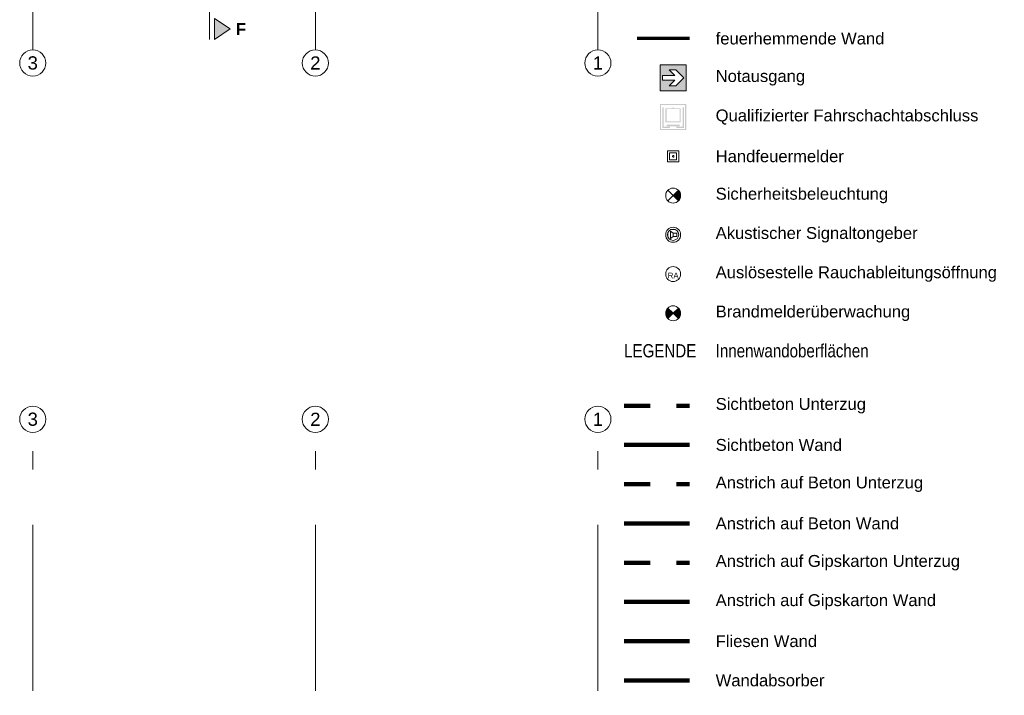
# Model space of a CAD drawing. Header units: metres. Extents: x -49 to 152, y -127 to 99.
# Tile 4 of 177: x -11 to 8, y -39 to -26. Entities that reach past the tile are written whole.
import ezdxf

# ---------------------------------------------------------------- set-up
doc = ezdxf.new("R2010")
doc.units = ezdxf.units.M
for name, pattern in [('Achsen 01', [5.2915312, 3.175, -1.0580624, 0.3527044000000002, -0.7057644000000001]), ('gestrichelt - 01', [1.9999999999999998, 0.9999999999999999, -0.9999999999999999]), ('gestrichelt - 05', [0.9999999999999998, 0.4999999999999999, -0.4999999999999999])]:
    doc.linetypes.add(name, pattern=pattern)
for name, color, linetype, lineweight in [('_GRU (2D)', 7, 'Continuous', 9), ('_Legende (2D)', 7, 'Continuous', 9), ('AV1-Brandschutzkonzept-Brandschutzkonzept', 7, 'Continuous', 5), ('AV1-Schnitt Achsen', 7, 'Achsen 01', 18), ('Keine', 7, 'Continuous', 9)]:
    doc.layers.add(name, color=color, linetype=linetype, lineweight=lineweight)
for name, color, linetype, lineweight, true_color in [('AV1-Achsen', 1, 'Achsen 01', 18, 0xff0000), ('AV1-Innenwandoberflächen-Akustikabsorber', 7, 'Continuous', 100, 0xc500dd), ('AV1-Innenwandoberflächen-Anstrich auf GK', 3, 'Continuous', 100, 0x00ff00), ('AV1-Innenwandoberflächen-Anstrich auf GK UZ', 3, 'gestrichelt - 05', 100, 0x00ff00), ('AV1-Innenwandoberflächen-Anstrich auf Putz', 7, 'Continuous', 100, 0x008011), ('AV1-Innenwandoberflächen-Anstrich auf Putz UZ', 7, 'gestrichelt - 05', 100, 0x008011), ('AV1-Innenwandoberflächen-Fliesen', 7, 'Continuous', 100, 0x02abea), ('AV1-Innenwandoberflächen-Sichtbeton', 1, 'Continuous', 100, 0xff0000), ('AV1-Innenwandoberflächen-Sichtbeton UZ', 1, 'gestrichelt - 05', 100, 0xff0000)]:
    doc.layers.add(name, color=color, linetype=linetype, lineweight=lineweight, true_color=true_color)
doc.styles.add('Arial', font='arial.ttf')
doc.styles.add('Arial (bold)', font='arialbd.ttf')
doc.styles.add('Arial Narrow', font='ARIALN.TTF')

# ---------------------------------------------------------------- blocks, each defined once
blk = doc.blocks.new('Group-934')
at = {"color": 255, "linetype": 'Continuous', "transparency": 33554687}
blk.add_wipeout([(1.1877588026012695, -26.783193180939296), (1.687971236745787, -26.783193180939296), (1.687971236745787, -27.28340561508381), (1.1877588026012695, -27.28340561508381)], dxfattribs=at).dxf.layer = 'Keine'
at = {"layer": 'Keine', "color": 7, "linetype": 'Continuous', "transparency": 33554687, "flags": 128}
blk.add_lwpolyline([(1.18775880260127, -26.78319318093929), (1.687971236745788, -26.78319318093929), (1.687971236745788, -27.28340561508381), (1.18775880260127, -27.28340561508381)], close=True, dxfattribs=at)
at = {"layer": 'Keine', "color": 106, "linetype": 'Continuous', "true_color": 0x008011, "transparency": 33554687}
blk.add_solid([(1.200264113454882, -27.27090030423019), (1.675465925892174, -27.27090030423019), (1.200264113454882, -26.79569849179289), (1.675465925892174, -26.79569849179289)], dxfattribs=at)
at = {"color": 255, "linetype": 'Continuous', "transparency": 33554687}
blk.add_wipeout([(1.4723796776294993, -27.077318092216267), (1.3618327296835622, -27.187865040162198), (1.488886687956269, -27.187865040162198), (1.6434523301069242, -27.033299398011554), (1.488886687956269, -26.878733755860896), (1.3618327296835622, -26.878733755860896), (1.4723796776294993, -26.989280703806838), (1.232277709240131, -26.989280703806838), (1.232277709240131, -27.077318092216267)], dxfattribs=at).dxf.layer = 'Keine'
at = {"layer": 'Keine', "color": 255, "linetype": 'Continuous', "transparency": 33554687, "flags": 128}
blk.add_lwpolyline([(1.4723796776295, -27.07731809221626), (1.361832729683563, -27.18786504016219), (1.488886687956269, -27.18786504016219), (1.643452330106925, -27.03329939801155), (1.488886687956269, -26.87873375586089), (1.361832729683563, -26.87873375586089), (1.4723796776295, -26.98928070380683), (1.232277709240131, -26.98928070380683), (1.232277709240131, -27.07731809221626)], close=True, dxfattribs=at)
blk = doc.blocks.new('Group-935')
at = {"color": 255, "linetype": 'Continuous', "lineweight": 5, "transparency": 33554687}
blk.add_wipeout([(1.1877588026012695, -27.533193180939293), (1.687971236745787, -27.533193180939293), (1.687971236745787, -28.033405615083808), (1.1877588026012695, -28.033405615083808)], dxfattribs=at).dxf.layer = 'AV1-Brandschutzkonzept-Brandschutzkonzept'
at = {"layer": 'AV1-Brandschutzkonzept-Brandschutzkonzept', "linetype": 'Continuous', "lineweight": 0, "transparency": 33554687}
h = blk.add_hatch(color=25, dxfattribs=at)
h.paths.add_polyline_path([(1.18775880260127, -27.53319318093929), (1.687971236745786, -27.53319318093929), (1.687971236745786, -28.03340561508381), (1.18775880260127, -28.03340561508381)])
h.paths.add_polyline_path([(1.208759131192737, -27.55419350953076), (1.208759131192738, -28.01240528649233), (1.666970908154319, -28.01240528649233), (1.666970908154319, -27.55419350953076)])
for points in [[(1.258535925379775, -27.96886626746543), (1.374943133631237, -27.96886626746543), (1.374943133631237, -27.99038036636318), (1.229257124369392, -27.99038036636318), (1.229257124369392, -27.59953296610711), (1.258535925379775, -27.59953296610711)], [(1.617194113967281, -27.96886626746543), (1.500786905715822, -27.96886626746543), (1.500786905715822, -27.99038036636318), (1.646472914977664, -27.99038036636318), (1.646472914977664, -27.59953296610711), (1.617194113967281, -27.59953296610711)]]:
    blk.add_hatch(color=250, dxfattribs=at).paths.add_polyline_path(points)
h = blk.add_hatch(color=250, dxfattribs=at)
h.paths.add_polyline_path([(1.429861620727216, -27.59953296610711), (1.44586841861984, -27.59953296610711), (1.44586841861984, -27.61588176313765), (1.584669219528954, -27.61588176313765), (1.584669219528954, -27.88227860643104), (1.291060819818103, -27.88227860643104), (1.291060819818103, -27.61588176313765), (1.429861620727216, -27.61588176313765)])
h.paths.add_polyline_path([(1.563708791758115, -27.8659298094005), (1.563708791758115, -27.63223056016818), (1.312021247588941, -27.63223056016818), (1.312021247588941, -27.8659298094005)])
at = {"layer": 'AV1-Brandschutzkonzept-Brandschutzkonzept', "color": 250, "linetype": 'Continuous', "transparency": 33554687}
blk.add_solid([(1.312021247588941, -27.95746300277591), (1.563708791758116, -27.95746300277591), (1.312021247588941, -27.92734010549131), (1.563708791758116, -27.92734010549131)], dxfattribs=at)
blk = doc.blocks.new('Group-936')
at = {"color": 255}
blk.add_wipeout([(1.330676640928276, -28.640487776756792), (1.5450533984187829, -28.640487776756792), (1.5450533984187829, -28.426111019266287), (1.330676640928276, -28.426111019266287)], dxfattribs=at).dxf.layer = 'AV1-Brandschutzkonzept-Brandschutzkonzept'
at = {"layer": 'AV1-Brandschutzkonzept-Brandschutzkonzept', "color": 1, "true_color": 0xff0000, "flags": 128}
blk.add_lwpolyline([(1.330676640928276, -28.6404877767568), (1.545053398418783, -28.6404877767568), (1.545053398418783, -28.4261110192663), (1.330676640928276, -28.4261110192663)], close=True, dxfattribs=at)
at = {"color": 255}
blk.add_wipeout([(1.370872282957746, -28.600292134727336), (1.5048577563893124, -28.600292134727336), (1.5048577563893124, -28.46630666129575), (1.370872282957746, -28.46630666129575)], dxfattribs=at).dxf.layer = 'AV1-Brandschutzkonzept-Brandschutzkonzept'
at = {"layer": 'AV1-Brandschutzkonzept-Brandschutzkonzept', "color": 1, "true_color": 0xff0000, "flags": 128}
blk.add_lwpolyline([(1.370872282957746, -28.60029213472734), (1.504857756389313, -28.60029213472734), (1.504857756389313, -28.46630666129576), (1.370872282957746, -28.46630666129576)], close=True, dxfattribs=at)
at = {"color": 255, "lineweight": 5}
blk.add_wipeout([(1.4228586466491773, -28.533299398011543), (1.4231469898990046, -28.53622699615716), (1.4240009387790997, -28.539042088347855), (1.4253876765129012, -28.54163649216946), (1.4272539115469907, -28.543910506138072), (1.4295279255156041, -28.545776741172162), (1.4321223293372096, -28.547163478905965), (1.4349374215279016, -28.54801742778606), (1.4378650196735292, -28.548305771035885), (1.440792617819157, -28.54801742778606), (1.4436077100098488, -28.547163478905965), (1.4462021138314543, -28.545776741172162), (1.4484761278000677, -28.543910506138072), (1.4503423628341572, -28.54163649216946), (1.4517291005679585, -28.539042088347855), (1.4525830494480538, -28.53622699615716), (1.452871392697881, -28.533299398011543), (1.4525830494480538, -28.53037179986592), (1.4517291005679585, -28.527556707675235), (1.4503423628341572, -28.524962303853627), (1.4484761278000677, -28.522688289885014), (1.4462021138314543, -28.520822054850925), (1.4436077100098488, -28.51943531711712), (1.440792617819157, -28.518581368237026), (1.4378650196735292, -28.5182930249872), (1.4349374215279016, -28.518581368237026), (1.4321223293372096, -28.51943531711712), (1.4295279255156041, -28.520822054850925), (1.4272539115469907, -28.522688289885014), (1.4253876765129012, -28.524962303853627), (1.4240009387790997, -28.527556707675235), (1.4231469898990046, -28.53037179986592)], dxfattribs=at).dxf.layer = 'AV1-Brandschutzkonzept-Brandschutzkonzept'
at = {"layer": 'AV1-Brandschutzkonzept-Brandschutzkonzept', "color": 1, "lineweight": 5, "true_color": 0xff0000, "flags": 128}
blk.add_lwpolyline([(1.422858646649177, -28.53329939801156, 0.4142135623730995), (1.437865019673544, -28.54830577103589, 0.414213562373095), (1.45287139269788, -28.53329939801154, 0.4142135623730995), (1.437865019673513, -28.51829302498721, 0.414213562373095)], format="xyb", close=True, dxfattribs=at)
blk = doc.blocks.new('Group-937')
at = {"color": 255, "linetype": 'Continuous', "lineweight": 9, "transparency": 33554687}
blk.add_wipeout([(1.5807221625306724, -29.283299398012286), (1.5388802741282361, -29.384314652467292), (1.4378650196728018, -29.426156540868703), (1.3368497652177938, -29.384314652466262), (1.2950078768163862, -29.283299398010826), (1.3368497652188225, -29.182284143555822), (1.4378650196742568, -29.14044225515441), (1.5388802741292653, -29.182284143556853)], dxfattribs=at).dxf.layer = 'AV1-Brandschutzkonzept-Brandschutzkonzept'
at = {"layer": 'AV1-Brandschutzkonzept-Brandschutzkonzept', "linetype": 'Continuous', "lineweight": 0, "transparency": 33554687}
h = blk.add_hatch(color=92, dxfattribs=at)
edge = h.paths.add_edge_path()
edge.add_line((1.43786501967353, -29.28329939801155), (1.538880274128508, -29.38431465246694))
edge.add_arc((1.437865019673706, -29.28329939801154), 0.1428571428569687, 314.9999999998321, 405.0000000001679)
edge.add_line((1.538880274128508, -29.18228414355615), (1.43786501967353, -29.28329939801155))
at = {"layer": 'AV1-Brandschutzkonzept-Brandschutzkonzept', "color": 92, "linetype": 'Continuous', "lineweight": 9, "transparency": 33554687}
for p, q in [((1.336849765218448, -29.38431465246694), (1.538880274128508, -29.18228414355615)), ((1.538880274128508, -29.38431465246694), (1.336849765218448, -29.18228414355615))]:
    blk.add_line(p, q, dxfattribs=at)
at = {"layer": 'AV1-Brandschutzkonzept-Brandschutzkonzept', "color": 92, "linetype": 'Continuous', "lineweight": 9, "transparency": 33554687, "flags": 128}
blk.add_lwpolyline([(1.43786501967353, -29.28329939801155), (1.538880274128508, -29.38431465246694, 0.4142135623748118), (1.538880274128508, -29.18228414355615)], format="xyb", close=True, dxfattribs=at)
at = {"layer": 'AV1-Brandschutzkonzept-Brandschutzkonzept', "color": 92, "linetype": 'Continuous', "lineweight": 9, "transparency": 33554687}
blk.add_circle((1.43786501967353, -29.28329939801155), 0.1428571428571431, dxfattribs=at)
blk = doc.blocks.new('Group-938')
at = {"color": 255, "linetype": 'Continuous', "lineweight": 9, "transparency": 33554687}
blk.add_wipeout([(1.5807221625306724, -30.03329939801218), (1.5388802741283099, -30.134314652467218), (1.437865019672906, -30.176156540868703), (1.336849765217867, -30.13431465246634), (1.2950078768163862, -30.033299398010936), (1.3368497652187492, -29.93228414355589), (1.4378650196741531, -29.89044225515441), (1.5388802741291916, -29.93228414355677)], dxfattribs=at).dxf.layer = 'AV1-Brandschutzkonzept-Brandschutzkonzept'
at = {"layer": 'AV1-Brandschutzkonzept-Brandschutzkonzept', "color": 1, "linetype": 'Continuous', "lineweight": 9, "true_color": 0xff0000, "transparency": 33554687}
blk.add_circle((1.43786501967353, -30.03329939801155), 0.1428571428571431, dxfattribs=at)
at = {"color": 255, "linetype": 'Continuous', "lineweight": 9, "transparency": 33554687}
blk.add_wipeout([(1.5410583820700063, -30.004477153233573), (1.5312141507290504, -30.085887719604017), (1.4666872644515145, -30.136492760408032), (1.3852766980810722, -30.12664852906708), (1.3346716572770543, -30.062121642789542), (1.34451588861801, -29.980711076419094), (1.409042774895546, -29.93010603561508), (1.490453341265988, -29.93995026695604)], dxfattribs=at).dxf.layer = 'AV1-Brandschutzkonzept-Brandschutzkonzept'
at = {"layer": 'AV1-Brandschutzkonzept-Brandschutzkonzept', "color": 1, "linetype": 'Continuous', "lineweight": 9, "true_color": 0xff0000, "transparency": 33554687}
blk.add_circle((1.43786501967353, -30.03329939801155), 0.1071428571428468, dxfattribs=at)
at = {"color": 255, "linetype": 'Continuous', "lineweight": 9, "transparency": 33554687}
blk.add_wipeout([(1.437865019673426, -29.999215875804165), (1.5060320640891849, -29.999215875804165), (1.5060320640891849, -30.06738292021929), (1.437865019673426, -30.06738292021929)], dxfattribs=at).dxf.layer = 'AV1-Brandschutzkonzept-Brandschutzkonzept'
at = {"layer": 'AV1-Brandschutzkonzept-Brandschutzkonzept', "color": 1, "linetype": 'Continuous', "lineweight": 9, "true_color": 0xff0000, "transparency": 33554687, "flags": 128}
blk.add_lwpolyline([(1.437865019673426, -29.99921587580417), (1.506032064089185, -29.99921587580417), (1.506032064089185, -30.06738292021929), (1.437865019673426, -30.06738292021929)], close=True, dxfattribs=at)
at = {"color": 255, "linetype": 'Continuous', "lineweight": 9, "transparency": 33554687}
blk.add_wipeout([(1.437865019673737, -29.999215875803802), (1.3867397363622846, -29.965132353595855), (1.386739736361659, -30.101466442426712), (1.437865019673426, -30.06738292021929)], dxfattribs=at).dxf.layer = 'AV1-Brandschutzkonzept-Brandschutzkonzept'
at = {"layer": 'AV1-Brandschutzkonzept-Brandschutzkonzept', "color": 1, "linetype": 'Continuous', "lineweight": 9, "true_color": 0xff0000, "transparency": 33554687, "flags": 128}
blk.add_lwpolyline([(1.437865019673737, -29.99921587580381), (1.386739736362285, -29.96513235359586), (1.386739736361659, -30.10146644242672), (1.437865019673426, -30.06738292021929)], close=True, dxfattribs=at)
blk = doc.blocks.new('Group-939')
at = {"layer": 'AV1-Brandschutzkonzept-Brandschutzkonzept', "color": 7}
blk.add_blockref('Group-938', (0, 0), dxfattribs=at)
blk = doc.blocks.new('Group-940')
at = {"color": 255, "linetype": 'Continuous', "lineweight": 9, "transparency": 33554687}
blk.add_wipeout([(1.5807221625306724, -30.78329939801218), (1.5388802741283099, -30.884314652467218), (1.437865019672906, -30.926156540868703), (1.336849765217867, -30.88431465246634), (1.2950078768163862, -30.783299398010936), (1.3368497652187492, -30.682284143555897), (1.4378650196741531, -30.64044225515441), (1.5388802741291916, -30.682284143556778)], dxfattribs=at).dxf.layer = 'AV1-Brandschutzkonzept-Brandschutzkonzept'
at = {"layer": 'AV1-Brandschutzkonzept-Brandschutzkonzept', "color": 1, "linetype": 'Continuous', "lineweight": 9, "true_color": 0xff0000, "transparency": 33554687}
blk.add_circle((1.43786501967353, -30.78329939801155), 0.1428571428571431, dxfattribs=at)
at = {"layer": 'AV1-Brandschutzkonzept-Brandschutzkonzept', "insert": (1.43786501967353, -30.86523298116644), "char_height": 0.1080004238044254, "attachment_point": 8, "line_spacing_factor": 0.9681279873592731, "style": 'Arial'}
blk.add_mtext('RA', dxfattribs=at)
blk = doc.blocks.new('Group-941')
at = {"layer": 'AV1-Brandschutzkonzept-Brandschutzkonzept', "color": 7}
blk.add_blockref('Group-940', (0, 0), dxfattribs=at)
blk = doc.blocks.new('Group-942')
at = {"color": 255, "linetype": 'Continuous', "lineweight": 9, "transparency": 33554687}
blk.add_wipeout([(1.580722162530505, -31.533299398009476), (1.5388802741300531, -31.634314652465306), (1.4378650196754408, -31.6761565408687), (1.3368497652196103, -31.634314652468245), (1.2950078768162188, -31.533299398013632), (1.3368497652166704, -31.4322841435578), (1.437865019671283, -31.390442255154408), (1.538880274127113, -31.432284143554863)], dxfattribs=at).dxf.layer = 'AV1-Brandschutzkonzept-Brandschutzkonzept'
at = {"layer": 'AV1-Brandschutzkonzept-Brandschutzkonzept', "linetype": 'Continuous', "lineweight": 0, "true_color": 0xff0000, "transparency": 33554687}
h = blk.add_hatch(color=1, dxfattribs=at)
edge = h.paths.add_edge_path()
edge.add_line((1.437865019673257, -31.53329939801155), (1.336849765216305, -31.63431465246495))
edge.add_arc((1.437865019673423, -31.53329939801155), 0.1428571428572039, 134.9999999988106, 224.9999999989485, ccw=False)
edge.add_line((1.336849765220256, -31.43228414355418), (1.437865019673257, -31.53329939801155))
h = blk.add_hatch(color=1, dxfattribs=at)
edge = h.paths.add_edge_path()
edge.add_line((1.437865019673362, -31.53329939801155), (1.53888027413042, -31.63431465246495))
edge.add_arc((1.437865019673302, -31.53329939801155), 0.1428571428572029, 315.0000000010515, 405.0000000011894)
edge.add_line((1.538880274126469, -31.43228414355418), (1.437865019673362, -31.53329939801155))
at = {"layer": 'AV1-Brandschutzkonzept-Brandschutzkonzept', "color": 1, "linetype": 'Continuous', "lineweight": 9, "true_color": 0xff0000, "transparency": 33554687, "flags": 128}
for points in [[(1.437865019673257, -31.53329939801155), (1.336849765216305, -31.63431465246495, -0.4142135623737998), (1.336849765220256, -31.43228414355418)], [(1.437865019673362, -31.53329939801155), (1.53888027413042, -31.63431465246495, 0.4142135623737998), (1.538880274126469, -31.43228414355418)]]:
    blk.add_lwpolyline(points, format="xyb", close=True, dxfattribs=at)
at = {"layer": 'AV1-Brandschutzkonzept-Brandschutzkonzept', "color": 1, "linetype": 'Continuous', "lineweight": 9, "true_color": 0xff0000, "transparency": 33554687}
blk.add_circle((1.437865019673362, -31.53329939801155), 0.1428571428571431, dxfattribs=at)
blk = doc.blocks.new('Legende (2D)')
at = {"layer": 'AV1-Innenwandoberflächen-Akustikabsorber'}
blk.add_line((0.5003650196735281, -38.55000694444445), (1.750365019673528, -38.55000694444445), dxfattribs=at)
at = {"layer": 'AV1-Innenwandoberflächen-Anstrich auf GK'}
blk.add_line((0.5003650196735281, -37.05000694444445), (1.750365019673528, -37.05000694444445), dxfattribs=at)
at = {"layer": 'AV1-Innenwandoberflächen-Anstrich auf GK UZ'}
blk.add_line((0.5003650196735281, -36.30000694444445), (1.750365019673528, -36.30000694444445), dxfattribs=at)
at = {"layer": 'AV1-Innenwandoberflächen-Anstrich auf Putz'}
blk.add_line((0.5003650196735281, -35.55000694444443), (1.750365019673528, -35.55000694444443), dxfattribs=at)
at = {"layer": 'AV1-Innenwandoberflächen-Anstrich auf Putz UZ'}
blk.add_line((0.5003650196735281, -34.80000694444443), (1.750365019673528, -34.80000694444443), dxfattribs=at)
at = {"layer": 'AV1-Innenwandoberflächen-Fliesen'}
blk.add_line((0.5003650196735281, -37.80000694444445), (1.750365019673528, -37.80000694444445), dxfattribs=at)
at = {"layer": 'AV1-Innenwandoberflächen-Sichtbeton'}
blk.add_line((0.5003650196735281, -34.05000694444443), (1.750365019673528, -34.05000694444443), dxfattribs=at)
at = {"layer": 'AV1-Innenwandoberflächen-Sichtbeton UZ'}
blk.add_line((0.5003650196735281, -33.30000694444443), (1.750365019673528, -33.30000694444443), dxfattribs=at)
at = {"layer": 'Keine', "color": 40, "linetype": 'gestrichelt - 01', "lineweight": 70, "true_color": 0xffc000, "transparency": 33554687}
blk.add_line((1.750365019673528, -26.28329939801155), (0.5003650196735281, -26.28329939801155), dxfattribs=at)
at = {"layer": 'AV1-Brandschutzkonzept-Brandschutzkonzept', "color": 7, "transparency": 33554687}
for name in ['Group-936', 'Group-937', 'Group-939', 'Group-941', 'Group-942']:
    blk.add_blockref(name, (0, 0), dxfattribs=at)
at = {"layer": 'Keine', "color": 7, "transparency": 33554687}
for name in ['Group-934', 'Group-935']:
    blk.add_blockref(name, (0, 0), dxfattribs=at)
at = {"layer": 'AV1-Brandschutzkonzept-Brandschutzkonzept', "color": 7, "transparency": 33554687, "char_height": 0.226962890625, "attachment_point": 4, "line_spacing_factor": 0.9691223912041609, "style": 'Arial'}
for s, insert in [('Notausgang', (2.250365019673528, -27.03329939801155)), ('Qualifizierter Fahrschachtabschluss', (2.250365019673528, -27.78329939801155)), ('Handfeuermelder', (2.250365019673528, -28.53329939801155)), ('Sicherheitsbeleuchtung', (2.250365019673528, -29.28329939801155)), ('Akustischer Signaltongeber', (2.250365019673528, -30.03329939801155)), ('Auslösestelle Rauchableitungsöffnung', (2.250365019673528, -30.78329939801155)), ('Brandmelderüberwachung', (2.250365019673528, -31.53329939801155)), ('Sichtbeton Unterzug', (2.250365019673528, -33.30000694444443)), ('Sichtbeton Wand', (2.250365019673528, -34.05000694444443)), ('Anstrich auf Beton Unterzug', (2.250365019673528, -34.80000694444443)), ('Anstrich auf Beton Wand', (2.250365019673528, -35.55000694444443)), ('Anstrich auf Gipskarton Unterzug', (2.250365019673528, -36.30000694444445)), ('Anstrich auf Gipskarton Wand', (2.250365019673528, -37.05000694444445)), ('Fliesen Wand', (2.250365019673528, -37.80000694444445)), ('Wandabsorber', (2.250365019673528, -38.55000694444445))]:
    blk.add_mtext(s, dxfattribs=dict(at, insert=insert))
at = {"layer": 'Keine', "color": 7, "transparency": 33554687}
for s, insert, char_height, attachment_point, line_spacing_factor, style in [('feuerhemmende Wand', (2.250365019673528, -26.28329939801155), 0.226962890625, 4, 0.9691223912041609, 'Arial'), ('LEGENDE', (0.5003650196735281, -32.12308706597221), 0.2521809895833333, 1, 0.9665942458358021, 'Arial Narrow')]:
    blk.add_mtext(s, dxfattribs=dict(at, insert=insert, char_height=char_height, attachment_point=attachment_point, line_spacing_factor=line_spacing_factor, style=style))
at = {"layer": 'Keine', "color": 253, "transparency": 33554687, "insert": (2.250365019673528, -32.12308706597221), "char_height": 0.2521809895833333, "attachment_point": 1, "line_spacing_factor": 0.9665942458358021, "style": 'Arial Narrow'}
blk.add_mtext('Innenwandoberflächen', dxfattribs=at)
blk = doc.blocks.new('Group-863')
at = {"layer": 'AV1-Achsen'}
blk.add_line((-7.275957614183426e-15, -65.20889486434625), (-7.275957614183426e-15, -33.80889486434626), dxfattribs=at)
at = {"layer": 'AV1-Achsen', "linetype": 'Continuous'}
blk.add_circle((-7.275957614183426e-15, -33.55889486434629), 0.2499999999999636, dxfattribs=at)
at = {"layer": 'AV1-Achsen', "insert": (-7.275957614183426e-15, -33.55889486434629), "char_height": 0.2521809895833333, "attachment_point": 5, "line_spacing_factor": 0.9691223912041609, "style": 'Arial'}
blk.add_mtext('1', dxfattribs=at)
blk = doc.blocks.new('Group-864')
at = {"layer": 'AV1-Achsen'}
blk.add_line((-5.400000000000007, -65.20889486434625), (-5.400000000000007, -33.80889486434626), dxfattribs=at)
at = {"layer": 'AV1-Achsen', "linetype": 'Continuous'}
blk.add_circle((-5.400000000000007, -33.55889486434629), 0.2499999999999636, dxfattribs=at)
at = {"layer": 'AV1-Achsen', "insert": (-5.400000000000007, -33.55889486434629), "char_height": 0.2521809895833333, "attachment_point": 5, "line_spacing_factor": 0.9691223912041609, "style": 'Arial'}
blk.add_mtext('2', dxfattribs=at)
blk = doc.blocks.new('Group-865')
at = {"layer": 'AV1-Achsen'}
blk.add_line((-10.80000000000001, -65.20889486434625), (-10.80000000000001, -33.80889486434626), dxfattribs=at)
at = {"layer": 'AV1-Achsen', "linetype": 'Continuous'}
blk.add_circle((-10.80000000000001, -33.55889486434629), 0.2499999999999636, dxfattribs=at)
at = {"layer": 'AV1-Achsen', "insert": (-10.80000000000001, -33.55889486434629), "char_height": 0.2521809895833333, "attachment_point": 5, "line_spacing_factor": 0.9691223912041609, "style": 'Arial'}
blk.add_mtext('3', dxfattribs=at)
blk = doc.blocks.new('Group-871')
at = {"layer": 'AV1-Achsen'}
blk.add_line((-7.275957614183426e-15, -26.5), (-7.275957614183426e-15, 4.9), dxfattribs=at)
at = {"layer": 'AV1-Achsen', "linetype": 'Continuous'}
blk.add_circle((-7.275957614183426e-15, -26.75), 0.25, dxfattribs=at)
at = {"layer": 'AV1-Achsen', "insert": (-7.275957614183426e-15, -26.75), "char_height": 0.2521809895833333, "attachment_point": 5, "line_spacing_factor": 0.9691223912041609, "style": 'Arial'}
blk.add_mtext('1', dxfattribs=at)
blk = doc.blocks.new('Group-872')
at = {"layer": 'AV1-Achsen'}
blk.add_line((-5.400000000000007, -26.5), (-5.400000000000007, 4.9), dxfattribs=at)
at = {"layer": 'AV1-Achsen', "linetype": 'Continuous'}
blk.add_circle((-5.400000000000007, -26.75), 0.25, dxfattribs=at)
at = {"layer": 'AV1-Achsen', "insert": (-5.400000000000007, -26.75), "char_height": 0.2521809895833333, "attachment_point": 5, "line_spacing_factor": 0.9691223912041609, "style": 'Arial'}
blk.add_mtext('2', dxfattribs=at)
blk = doc.blocks.new('Group-873')
at = {"layer": 'AV1-Achsen'}
blk.add_line((-10.80000000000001, -26.5), (-10.80000000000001, 4.9), dxfattribs=at)
at = {"layer": 'AV1-Achsen', "linetype": 'Continuous'}
blk.add_circle((-10.80000000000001, -26.75), 0.25, dxfattribs=at)
at = {"layer": 'AV1-Achsen', "insert": (-10.80000000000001, -26.75), "char_height": 0.2521809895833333, "attachment_point": 5, "line_spacing_factor": 0.9691223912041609, "style": 'Arial'}
blk.add_mtext('3', dxfattribs=at)
blk = doc.blocks.new('Group-889')
at = {"layer": 'AV1-Schnitt Achsen', "linetype": 'Continuous', "lineweight": 0}
blk.add_hatch(color=7, dxfattribs=at).paths.add_polyline_path([(-7.325000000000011, -25.9), (-7.325000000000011, -26.3), (-7.025000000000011, -26.1)])
at = {"layer": 'AV1-Schnitt Achsen'}
blk.add_line((-7.425000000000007, -26.3), (-7.425000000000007, 4.7), dxfattribs=at)
at = {"layer": 'AV1-Schnitt Achsen', "linetype": 'Continuous', "flags": 128}
blk.add_lwpolyline([(-7.325000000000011, -25.9), (-7.325000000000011, -26.3), (-7.025000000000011, -26.1)], close=True, dxfattribs=at)
at = {"layer": 'AV1-Schnitt Achsen', "insert": (-6.724708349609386, -26.1), "char_height": 0.226962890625, "attachment_point": 6, "line_spacing_factor": 0.9691223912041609, "style": 'Arial (bold)'}
blk.add_mtext('F', dxfattribs=at)
blk = doc.blocks.new('GRU (2D)')
at = {"layer": 'AV1-Achsen', "color": 7}
for name in ['Group-873', 'Group-872', 'Group-871', 'Group-865', 'Group-864', 'Group-863']:
    blk.add_blockref(name, (0, 0), dxfattribs=at)
at = {"layer": 'AV1-Schnitt Achsen', "color": 7}
blk.add_blockref('Group-889', (0, 0), dxfattribs=at)

msp = doc.modelspace()

# ---------------------------------------------------------------- block references
at = {"layer": '_Legende (2D)'}
msp.add_blockref('Legende (2D)', (0, 0), dxfattribs=at)

# ---------------------------------------------------------------- next in the draw order: block references
at = {"layer": '_GRU (2D)'}
msp.add_blockref('GRU (2D)', (0, 0), dxfattribs=at)

doc.saveas('drawing.dxf')
